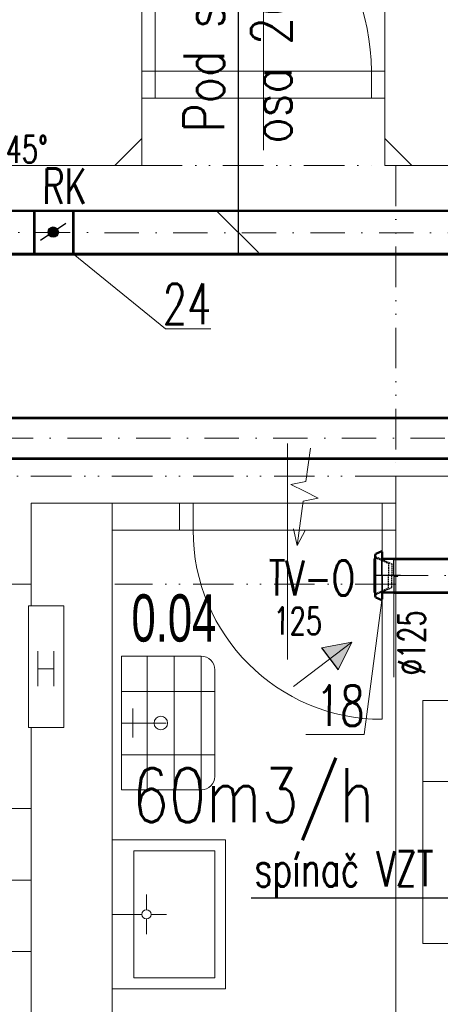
# Model space of a CAD drawing. Header units: millimetres. Extents: x -17045 to 252927, y -178787 to -18768.
# Tile 25 of 46: x 4203 to 5761, y -138543 to -134898. Entities that reach past the tile are written whole.
import ezdxf
from ezdxf.enums import TextEntityAlignment as Align

# ---------------------------------------------------------------- set-up
doc = ezdxf.new("R2010")
doc.units = ezdxf.units.MM
doc.header["$LTSCALE"] = 10
for name, pattern in [('1.PP - SLEPY_nové$0$JIS_09_15', [300, 150, -50, 0, -50, 0, -50]), ('DASHDOT', [25.4, 12.7, -6.35, 0, -6.35]), ('GESTRICHELT', [0.75, 0.5, -0.25]), ('STRICHPUNKT', [25.4, 12.7, -6.35, 0, -6.35])]:
    doc.linetypes.add(name, pattern=pattern)
for name, color, linetype, lineweight in [('1.PP - SLEPY_nové$0$1.PP - NÁVRH', 9, 'Continuous', 9), ('1.PP - SLEPY_nové$0$KCE NAD', 9, 'Continuous', 9), ('1.PP - SLEPY_nové$0$VÝPLNĚ', 9, 'Continuous', 9), ('1.PP - SLEPY_nové$0$ZAŘIZOVÁKY', 9, 'Continuous', 9), ('1_pismo', 4, 'Continuous', 25), ('Popis1', 3, 'Continuous', 30), ('Standard', 7, 'Continuous', 25), ('TB_23_UT_2NP_DSP', 7, 'Continuous', 5), ('V-sipky', 7, 'Continuous', 40), ('V-tvarovky', 1, 'Continuous', 70), ('VZT rozměry', 6, 'Continuous', 30), ('VZT text', 100, 'Continuous', 30), ('VZT_BLOKY', 10, 'Continuous', 53), ('VZT_DIMENZE', 120, 'Continuous', 20), ('VZT_OSA', 255, 'DASHDOT', 13), ('VZT_pozice 02', 30, 'Continuous', 20)]:
    doc.layers.add(name, color=color, linetype=linetype, lineweight=lineweight)
doc.layers.add('VZT značky', color=170, linetype='Continuous')
doc.styles.add('1.PP - SLEPY_nové$0$MtXpl_Arial_Black', font='txt')
doc.styles.get("Standard").update_dxf_attribs({"font": 'simplex.shx', "width": 0.8})

# ---------------------------------------------------------------- blocks, each defined once
blk = doc.blocks.new('*U166', base_point=(620.052934, 76.999998))
at = {"color": 0, "linetype": 'ByBlock', "lineweight": 0}
for p, q in [((278.000029, 76.999998), (304.513255, 153.999998)), ((331.026481, 76.999998), (304.513255, 153.999998)), ((620.052934, 76.999998), (535.879199, 107.513298)), ((100.000029, 76.999998), (278.000029, 76.999998)), ((331.026481, 76.999998), (357.539708, -0.000002)), ((357.539708, -0.000002), (384.052934, 76.999998)), ((384.052934, 76.999998), (620.052934, 76.999998)), ((620.052934, 76.999998), (535.879199, 46.486697))]:
    blk.add_line(p, q, dxfattribs=at)
blk = doc.blocks.new('1.PP - SLEPY_nové')
at = {"layer": '1.PP - SLEPY_nové$0$1.PP - NÁVRH', "color": 9, "linetype": 'Continuous', "lineweight": 9, "ltscale": 0.1}
for p, q in [((722.2, -54066.7), (722.2, -53566.7)), ((1622.2, -54066.7), (1622.2, -53566.7)), ((722.2, -54066.7), (622.2, -54166.7)), ((1622.2, -54066.7), (1722.2, -54166.7)), ((622.2, -54166.7), (222.2, -54166.7)), ((1722.2, -54166.7), (2132.2, -54166.7)), ((1662.2, -55316.7), (1962.2, -55316.7)), ((1662.2, -59216.7), (1662.2, -55316.7)), ((312.2, -55416.7), (612.2, -55416.7)), ((312.2, -55416.7), (312.2, -55796.7)), ((612.2, -55416.7), (862.2, -55416.7)), ((612.2, -55516.7), (612.2, -55416.7)), ((862.2, -55416.7), (862.2, -55516.7)), ((862.2, -55516.7), (612.2, -55516.7)), ((612.2, -55516.7), (612.2, -58216.7)), ((312.2, -55796.7), (432.9, -55796.7)), ((432.9, -55796.7), (432.9, -56246.7)), ((1762.2, -57046.7), (1762.2, -56146.7)), ((1762.2, -56146.7), (1962.2, -56146.7)), ((312.2, -56246.7), (312.2, -58216.7)), ((432.9, -56246.7), (312.2, -56246.7)), ((1962.2, -56446.7), (1762.2, -56446.7)), ((312.2, -56546.7), (-189.7, -56546.7)), ((312.2, -56811.7), (-777.8, -56811.7)), ((312.2, -57076.7), (-777.8, -57076.7)), ((1962.2, -57046.7), (1762.2, -57046.7))]:
    blk.add_line(p, q, dxfattribs=at)
at = {"layer": '1.PP - SLEPY_nové$0$KCE NAD', "color": 9, "linetype": '1.PP - SLEPY_nové$0$JIS_09_15', "lineweight": 9, "ltscale": 0.1}
for p, q in [((722.2, -54166.7), (722.2, -54066.7)), ((1622.2, -54066.7), (1622.2, -54166.7)), ((622.2, -54166.7), (722.2, -54166.7)), ((722.2, -54166.7), (1622.2, -54166.7)), ((1622.2, -54166.7), (1722.2, -54166.7)), ((1662.2, -54166.7), (1662.2, -55316.7)), ((1662.2, -55316.7), (-777.8, -55316.7)), ((312.2, -55716.7), (-777.8, -55716.7)), ((1662.2, -55716.7), (622.2, -55716.7))]:
    blk.add_line(p, q, dxfattribs=at)
at = {"layer": '1.PP - SLEPY_nové$0$VÝPLNĚ', "color": 9, "linetype": 'Continuous', "lineweight": 9, "ltscale": 0.1}
for p, q in [((1172.2, -54110), (1172.2, -52938.4)), ((772.2, -53816.7), (772.2, -53016.7)), ((722.2, -53816.7), (1622.2, -53816.7)), ((772.2, -53916.7), (772.2, -53816.7)), ((1572.2, -53916.7), (1572.2, -53816.7)), ((722.2, -53916.7), (1622.2, -53916.7)), ((1262.2, -55995.3), (1262.2, -55195.3)), ((862.2, -55416.7), (1662.2, -55416.7)), ((912.2, -55416.7), (912.2, -55516.7)), ((1612.2, -55416.7), (1612.2, -55516.7)), ((862.2, -55516.7), (1662.2, -55516.7)), ((1612.2, -55516.7), (1612.2, -56216.7))]:
    blk.add_line(p, q, dxfattribs=at)
for centre, radius, start, end in [((772.2, -53816.7), 800, 0, 90), ((1612.2, -55516.7), 700, 180, 270)]:
    blk.add_arc(centre, radius, start, end, dxfattribs=at)
at = {"layer": '1.PP - SLEPY_nové$0$ZAŘIZOVÁKY', "color": 9, "linetype": 'Continuous', "lineweight": 9, "ltscale": 0.1}
for p, q in [((422.9, -55796.7), (302.9, -55796.7)), ((302.9, -55796.7), (302.9, -56246.7)), ((422.9, -55796.7), (432.9, -55796.7)), ((432.9, -55796.7), (432.9, -56246.7)), ((337.1, -55964.4), (337.1, -56094.4)), ((397.1, -55964.4), (397.1, -56094.4)), ((647.5, -55983), (647.5, -56478)), ((942.5, -55983), (647.5, -55983)), ((942.5, -55983), (667.5, -55983)), ((742.5, -56478), (742.5, -55983)), ((842.5, -56478), (842.5, -55983)), ((942.5, -56478), (942.5, -55983)), ((337.1, -56029.4), (397.1, -56029.4)), ((992.5, -56428), (992.5, -56033)), ((992.5, -56113.3), (647.5, -56113.3)), ((688.4, -56176.7), (688.4, -56230.5)), ((647.5, -56230.5), (792.5, -56230.5)), ((667.5, -56230.5), (812.5, -56230.5)), ((688.4, -56284.2), (688.4, -56230.5)), ((302.9, -56246.7), (422.9, -56246.7)), ((432.9, -56246.7), (422.9, -56246.7)), ((992.5, -56347.6), (647.5, -56347.6)), ((647.5, -56478), (942.5, -56478)), ((667.5, -56478), (942.5, -56478)), ((612.2, -56663.4), (612.2, -57214.1)), ((612.2, -56663.4), (1032.2, -56663.4)), ((1032.2, -57214.1), (1032.2, -56663.4)), ((692.2, -56703.4), (992.2, -56703.4)), ((692.2, -57174.1), (692.2, -56703.4)), ((992.2, -56703.4), (992.2, -57174.1)), ((739.3, -56921.5), (739.3, -56864.8)), ((722.2, -56938.7), (612.2, -56938.7)), ((739.3, -56955.9), (739.3, -57012.6)), ((756.5, -56938.7), (813.2, -56938.7)), ((992.2, -57174.1), (692.2, -57174.1)), ((612.2, -57214.1), (956.2, -57214.1)), ((612.2, -57214.1), (1032.2, -57214.1))]:
    blk.add_line(p, q, dxfattribs=at)
blk.add_circle((792.5, -56230.5), 25, dxfattribs=at)
for centre, radius, start, end in [((942.5, -56033), 50, 0, 90), ((942.5, -56428), 50, 270, 0), ((739.3, -56938.7), 17.2, 270.0000172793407, 269.9999999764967)]:
    blk.add_arc(centre, radius, start, end, dxfattribs=at)
at = {"layer": '1.PP - SLEPY_nové$0$1.PP - NÁVRH', "color": 9, "lineweight": 9, "ltscale": 0.1, "style": '1.PP - SLEPY_nové$0$MtXpl_Arial_Black', "width": 0.69}
blk.add_text('0.04', height=175, dxfattribs=at).set_placement((683.9, -55928.9))

msp = doc.modelspace()

# ---------------------------------------------------------------- hatches: boundary and pattern name
at = {"layer": 'Standard', "linetype": 'Continuous', "lineweight": 25}
msp.add_hatch(color=0, dxfattribs=at).paths.add_polyline_path([(4317.3, -135700.4), (4314.6, -135698.4), (4312.4, -135696), (4310.5, -135693.2), (4309.2, -135690.1), (4308.5, -135686.8), (4308.3, -135683.5), (4308.7, -135680.2), (4309.7, -135677), (4311.2, -135674), (4313.2, -135671.4), (4315.6, -135669.1), (4318.4, -135667.3), (4321.5, -135666), (4324.8, -135665.2), (4328.1, -135665.1), (4331.4, -135665.5), (4334.6, -135666.4), (4337.5, -135667.9), (4340.2, -135670), (4342.5, -135672.4), (4344.3, -135675.2), (4345.6, -135678.3), (4346.4, -135681.5), (4346.5, -135684.8), (4346.1, -135688.1), (4345.2, -135691.3), (4343.6, -135694.3), (4341.6, -135697), (4339.2, -135699.2), (4336.4, -135701.1), (4333.3, -135702.4), (4330.1, -135703.1), (4326.8, -135703.3), (4323.5, -135702.9), (4320.3, -135701.9)])
at = {"layer": 'VZT značky', "extrusion": (0, 0, -1)}
h = msp.add_hatch(color=256, dxfattribs=at)
h.dxf.hatch_style = 1
h.paths.add_polyline_path([(-5432.8, -137201.8), (-5351.9, -137263.9), (-5382.9, -137304.4)])
h.paths.add_polyline_path([(-5432.8, -137201.8), (-5320.8, -137223.5), (-5351.9, -137263.9)])

# ---------------------------------------------------------------- linework, layer by layer
at = {"layer": '1_pismo'}
for points in [[(5011.8, -134251.7), (5011.8, -135764.2)], [(5087.3, -135759.7), (4936.3, -135608.7)], [(5060.1, -138148.5), (5849.2, -138148.5), (7439.4, -137260.4)]]:
    msp.add_lwpolyline(points, dxfattribs=at)
at = {"layer": 'Standard', "color": 0, "linetype": 'Continuous', "lineweight": 25}
msp.add_line((4374.6, -135652.8), (4280.2, -135715.5), dxfattribs=at)
msp.add_circle((4327.4, -135684.2), 19.1, dxfattribs=at)
at = {"layer": 'TB_23_UT_2NP_DSP', "color": 180, "linetype": 'ByBlock', "lineweight": 50}
for p, q in [((5544.6, -136865.3), (5522.3, -136875.3)), ((5544.6, -136868.3), (5545.5, -136868.3)), ((5545.5, -136893.4), (5545.5, -136868.3)), ((5516.7, -136896.9), (5516.7, -136956)), ((5519.6, -136891.4), (5519.6, -136879.1)), ((5519.6, -136955.9), (5519.6, -136891.6)), ((5588.4, -136893.4), (5545.5, -136893.4)), ((5516.7, -137014.9), (5516.7, -136955.9)), ((5519.6, -136955.9), (5519.6, -137020.3)), ((5519.6, -137020.5), (5519.6, -137032.8)), ((5544.6, -137046.6), (5522.3, -137036.5)), ((5544.6, -137043.6), (5545.5, -137043.6)), ((5588.4, -137018.4), (5545.5, -137018.4)), ((5545.5, -137018.4), (5545.5, -137043.6))]:
    msp.add_line(p, q, dxfattribs=at)
at = {"layer": 'TB_23_UT_2NP_DSP', "color": 7, "linetype": 'ByBlock', "lineweight": 25}
for p, q in [((5544.6, -136955.9), (5544.6, -136865.3)), ((5545.5, -136955.9), (5545.5, -136896.2)), ((5588.4, -136955.9), (5588.4, -136893.4)), ((5544.6, -136955.9), (5544.6, -137046.6)), ((5545.5, -136955.9), (5545.5, -137018.4)), ((5588.4, -136954.3), (5603, -136954.3)), ((5588.4, -136955.9), (5588.4, -137018.4)), ((5588.4, -136957.5), (5603, -136957.5)), ((5603, -136954.3), (5603, -136956)), ((5603, -136957.5), (5603, -136955.9))]:
    msp.add_line(p, q, dxfattribs=at)
at = {"layer": 'TB_23_UT_2NP_DSP', "color": 7, "linetype": 'GESTRICHELT', "lineweight": 25}
for p, q in [((5522.9, -136886.2), (5581.8, -136912.2)), ((5525.4, -136891.2), (5568.8, -136910.2)), ((5568.8, -136910.2), (5568.8, -136956)), ((5581.8, -136912.2), (5581.8, -136955.9)), ((5568.8, -137001.7), (5568.8, -136955.9)), ((5581.8, -136999.7), (5581.8, -136955.9)), ((5522.9, -137025.7), (5581.8, -136999.7)), ((5525.4, -137020.7), (5568.8, -137001.7))]:
    msp.add_line(p, q, dxfattribs=at)
at = {"layer": 'TB_23_UT_2NP_DSP', "color": 7, "linetype": 'STRICHPUNKT', "lineweight": 25}
msp.add_line((5613.6, -136955.9), (5513.8, -136955.9), dxfattribs=at)
at = {"layer": 'TB_23_UT_2NP_DSP', "color": 41, "linetype": 'ByBlock', "lineweight": 200}
msp.add_line((5544.6, -136955.9), (5544.6, -136955.9), dxfattribs=at)
msp.add_line((5544.6, -136955.9), (5544.6, -136955.9), dxfattribs=at)
at = {"layer": 'TB_23_UT_2NP_DSP', "color": 180, "linetype": 'ByBlock', "lineweight": 50}
for centre, start, end in [((5522.9, -136896.9), 125.5759, 180), ((5525.7, -136880.6), 122.5501, 179.1285), ((5522.9, -137014.9), 180, 234.4241), ((5525.7, -137031.3), 180.8715, 237.4499)]:
    msp.add_arc(centre, 6.25, start, end, dxfattribs=at)
at = {"layer": 'TB_23_UT_2NP_DSP', "color": 7, "linetype": 'GESTRICHELT', "lineweight": 25}
for centre, start, end in [((5525.7, -136880.6), 183.817, 243.558), ((5522.9, -136896.9), 66.359, 109.0178), ((5525.7, -137031.3), 116.442, 176.183), ((5522.9, -137014.9), 250.9822, 293.641)]:
    msp.add_arc(centre, 6.25, start, end, dxfattribs=at)
at = {"layer": 'V-tvarovky'}
msp.add_lwpolyline([(3755.4, -135764.7), (8424, -135765.6)], dxfattribs=at)
at = {"layer": 'VZT značky', "linetype": 'ByBlock', "lineweight": 13, "extrusion": (0, 0, -1)}
for q in [(5217.8, -137366.8), (5320.8, -137223.5), (5382.9, -137304.4)]:
    msp.add_line((5432.8, -137201.8), q, dxfattribs=at)
at = {"layer": 'VZT značky', "extrusion": (0, 0, -1)}
msp.add_lwpolyline([(-5320.8, -137223.5), (-5382.9, -137304.4)], dxfattribs=at)
at = {"layer": 'VZT_BLOKY'}
for points in [[(4025.5, -135604.6), (8423, -135605.6)], [(4257.6, -135604.6), (4257.6, -135764.2)], [(4400.8, -135604.6), (4400.8, -135764.2)], [(2452.3, -136372), (5895.5, -136372)], [(2452.3, -136522), (5895.5, -136522)], [(5588.4, -136893.4), (5920.5, -136893.4)], [(5588.4, -137018.4), (5920.5, -137018.4)]]:
    msp.add_lwpolyline(points, dxfattribs=at)
at = {"layer": 'VZT_DIMENZE'}
msp.add_lwpolyline([(5588.4, -137018.4), (5588.4, -137331.3)], dxfattribs=at)
at = {"layer": 'VZT_OSA'}
for points in [[(3755.5, -135685.7), (7196.3, -135688.4)], [(2855.5, -136447), (5895.5, -136447)], [(5588.4, -136955.9), (5920.5, -136955.9)]]:
    msp.add_lwpolyline(points, dxfattribs=at)
at = {"layer": 'VZT_pozice 02'}
for points in [[(4400.8, -135764.2), (4742.7, -136042.6), (4911.4, -136042.6)], [(5544.6, -137046.6), (5478.6, -137543.5), (5262.7, -137543.5)]]:
    msp.add_lwpolyline(points, dxfattribs=at)

# ---------------------------------------------------------------- block references
at = {"layer": 'V-sipky', "lineweight": 0, "xscale": -0.7000000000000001, "yscale": 0.7, "zscale": 0.7, "rotation": 82.2366995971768}
msp.add_blockref('*U166', (5230.7, -136844.2), dxfattribs=at)
at = {"layer": 'V-tvarovky', "rotation": 0.0004583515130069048}
msp.add_blockref('1.PP - SLEPY_nové', (3932.9, -81271.2), dxfattribs=at)

# ---------------------------------------------------------------- texts
at = {"layer": '1_pismo', "insert": (4810.2, -134271.3), "char_height": 150, "width": 2446.257, "attachment_point": 3, "rotation": 90}
msp.add_mtext('Pod stropem\\Posa 2600mm', dxfattribs=at)
at = {"layer": 'Popis1', "width": 0.8}
msp.add_text('60m3/h', height=200, rotation=0.0205, dxfattribs=at).set_placement((5068.5, -137869), align=Align.CENTER)
at = {"layer": 'VZT rozměry', "width": 0.7}
msp.add_text('125', height=100, rotation=359.8692, dxfattribs=at).set_placement((5142.8, -137173.2))
at = {"layer": 'VZT text', "width": 0.7}
for s, rotation, p in [('RK', 359.8692, (4287.6, -135579)), ('TV-O', 359.8692, (5124.8, -137029.2)), ('spínač VZT', 0.1317, (5072.8, -138107.5))]:
    msp.add_text(s, height=130, rotation=rotation, dxfattribs=at).set_placement(p)
at = {"layer": 'VZT_DIMENZE', "width": 0.7}
for s, rotation, p in [('45°', 359.8692, (4151.3, -135427.5)), ('%%C125', 89.8692, (5704.2, -137324.5))]:
    msp.add_text(s, height=100, rotation=rotation, dxfattribs=at).set_placement(p)
at = {"layer": 'VZT_pozice 02', "width": 0.7}
for s, rotation, p in [('24', 0.1317, (4733.2, -136025.4)), ('18', 359.8692, (5300.3, -137511.8))]:
    msp.add_text(s, height=150, rotation=rotation, dxfattribs=at).set_placement(p)

doc.saveas('drawing.dxf')
